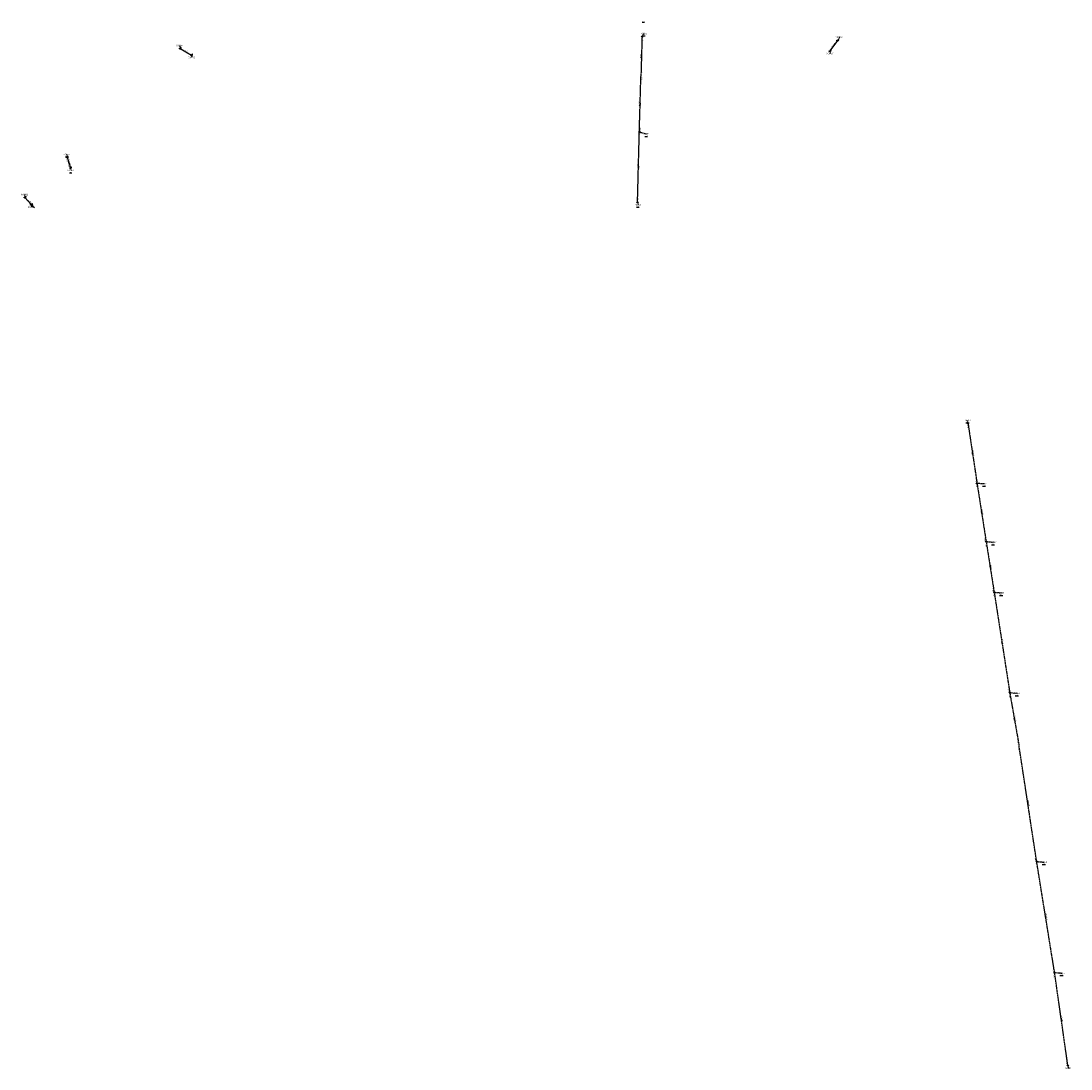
# Model space of a CAD drawing. Extents: x 188323 to 208361, y 565368 to 574910.
# Tile 5 of 256: x 195373 to 196358, y 569859 to 570842. Entities that reach past the tile are written whole.
import ezdxf

# ---------------------------------------------------------------- set-up
doc = ezdxf.new("R2010")
doc.units = 0
doc.linetypes.add('DASHDOT', pattern=[1, 0.5, -0.25, 0, -0.25])
doc.linetypes.add('DASHED', pattern=[0.75, 0.5, -0.25])
doc.layers.get('0').update_dxf_attribs({"linetype": 'CONTINUOUS'})
for name, color, linetype in [('RIO-AFM', 7, 'CONTINUOUS'), ('RIO-BOK', 7, 'CONTINUOUS'), ('RIO-DET', 7, 'CONTINUOUS'), ('RIO-KNP', 7, 'CONTINUOUS'), ('RIO-KNR', 7, 'CONTINUOUS'), ('RIO-LAG', 7, 'CONTINUOUS'), ('RIO-LAG_2B', 7, 'DASHED'), ('RIO-LEN', 7, 'CONTINUOUS'), ('RIO-MVD', 1, 'CONTINUOUS'), ('RIO-VRB', 6, 'DASHDOT'), ('RIO-VRH', 7, 'CONTINUOUS')]:
    doc.layers.add(name, color=color, linetype=linetype)
doc.styles.add('RIO-TXT', font='isocp.shx')

# ---------------------------------------------------------------- blocks, each defined once
blk = doc.blocks.new('L_VHR')
blk.add_lwpolyline([(-0.5, 0), (0.5, 0), (-0.5, 0.15), (-0.5, -0.15), (0.5, 0)])
blk = doc.blocks.new('K_FIC')
blk.add_circle((0, 0), 0.0625)
at = {"style": 'RIO-TXT', "flags": 1}
blk.add_attdef('KNOOPNAAM', (2, 2), '', height=1, dxfattribs=at)
blk = doc.blocks.new('K_IPD')
blk.add_lwpolyline([(-0.496027, 0.307994), (0.503973, 0.307994), (0.003973, -0.558031)], close=True)
blk.add_solid([(-0.496027, 0.307994), (0.503973, 0.307994), (0.003973, -0.558031)])
at = {"style": 'RIO-TXT', "flags": 1}
blk.add_attdef('KNOOPNAAM', (2, 2), '', height=1, dxfattribs=at)
blk = doc.blocks.new('K_UTB')
blk.add_lwpolyline([(0.5, 0.15), (0.5, -0.3), (-0.5, -0.3), (-0.5, 0.15), (-0.45, 0.15), (-0.45, -0.25), (0, -0.25), (0.45, -0.25), (0.45, 0.15)], close=True)
blk.add_lwpolyline([(0.85, 0.6), (0.55, 0.65), (0.614828, 0.459583), (0.850842, 0.598937)])
blk.add_arc((0.85, -0.25), 0.85, 90, 180)
at = {"style": 'RIO-TXT', "flags": 1}
blk.add_attdef('KNOOPNAAM', (2, 2), '', height=1, dxfattribs=at)
blk = doc.blocks.new('1274_90______900145____900146_')
at = {"layer": 'RIO-LAG'}
blk.add_line((0, 0), (6.451, -7.405), dxfattribs=at)
at = {"layer": 'RIO-AFM', "style": 'RIO-TXT'}
blk.add_text('r 300', height=0.9, rotation=311.0349, dxfattribs=at).set_placement((2.8931, -2.5592))
at = {"layer": 'RIO-LEN', "style": 'RIO-TXT'}
blk.add_text('9m', height=0.9, rotation=311.0349, dxfattribs=at).set_placement((1.8288, -1.3378))

msp = doc.modelspace()

# ---------------------------------------------------------------- linework, layer by layer
at = {"layer": 'RIO-LAG'}
for p, q in [((196139.216, 570823.808), (196132, 570814.016)), ((195522.592, 570816.384), (195533.248, 570810.112)), ((195416.528, 570714.24), (195419.712, 570704.32)), ((195377.04, 570676.608), (195382.944, 570669.824))]:
    msp.add_line(p, q, dxfattribs=at)
at = {"layer": 'RIO-LAG_2B'}
for p, q in [((195955.776, 570827.456), (195954.72, 570790.4)), ((195953.248, 570737.92), (195954.72, 570790.4)), ((195951.552, 570672.064), (195953.248, 570737.92)), ((196261.488, 570464.704), (196269.936, 570408.576)), ((196269.936, 570408.576), (196278.528, 570353.664)), ((196278.528, 570353.664), (196286.064, 570306.112)), ((196286.064, 570306.112), (196300.656, 570211.968)), ((196300.656, 570211.968), (196309.344, 570162.496)), ((196325.904, 570053.504), (196309.344, 570162.496)), ((196342.72, 569949.44), (196325.904, 570053.504)), ((196355.184, 569862.016), (196342.72, 569949.44))]:
    msp.add_line(p, q, dxfattribs=at)
at = {"layer": 'RIO-VRB'}
for p, q in [((195955.77, 570827.43), (195957.7464, 570830.4858)), ((196139.21, 570823.79), (196141.1864, 570826.8458)), ((195522.6, 570816.4), (195522.5997, 570819.175)), ((196132, 570814), (196132.5335, 570811.6716)), ((195533.25, 570810.13), (195533.7835, 570807.8016)), ((195953.25, 570737.91), (195959.8982, 570736.19)), ((195416.53, 570714.27), (195416.5297, 570717.045)), ((195419.71, 570704.33), (195420.2435, 570702.0016)), ((195377.04, 570676.59), (195377.0397, 570679.365)), ((195382.94, 570669.81), (195383.4735, 570667.4816)), ((195951.56, 570672.04), (195952.0935, 570669.7116)), ((196261.49, 570464.73), (196261.4897, 570467.505)), ((196269.94, 570408.59), (196276.9075, 570408.0613)), ((196278.53, 570353.67), (196285.4975, 570353.1413)), ((196286.06, 570306.09), (196293.0275, 570305.5613)), ((196300.65, 570211.94), (196307.6175, 570211.4113)), ((196325.91, 570053.53), (196332.8775, 570053.0013)), ((196342.72, 569949.47), (196349.6875, 569948.9413)), ((196355.18, 569862.04), (196355.7135, 569859.7116))]:
    msp.add_line(p, q, dxfattribs=at)

# ---------------------------------------------------------------- block references
at = {"layer": 'RIO-DET'}
msp.add_blockref('1274_90______900145____900146_', (195379.536, 570674.112), dxfattribs=at)
at = {"layer": 'RIO-KNP', "xscale": 1.25, "yscale": 1.25, "zscale": 1.25}
for name, p in [('K_IPD', (195955.776, 570827.456)), ('K_UTB', (196139.216, 570823.808)), ('K_UTB', (195522.592, 570816.384)), ('K_UTB', (196132, 570814.016)), ('K_UTB', (195533.248, 570810.112)), ('K_FIC', (195954.72, 570790.4)), ('K_IPD', (195953.248, 570737.92)), ('K_UTB', (195416.528, 570714.24)), ('K_UTB', (195419.712, 570704.32)), ('K_UTB', (195377.04, 570676.608)), ('K_UTB', (195382.944, 570669.824)), ('K_IPD', (195951.552, 570672.064)), ('K_IPD', (196261.488, 570464.704)), ('K_IPD', (196269.936, 570408.576)), ('K_IPD', (196278.528, 570353.664)), ('K_IPD', (196286.064, 570306.112)), ('K_IPD', (196300.656, 570211.968)), ('K_FIC', (196309.344, 570162.496)), ('K_IPD', (196325.904, 570053.504)), ('K_IPD', (196342.72, 569949.44)), ('K_IPD', (196355.184, 569862.016))]:
    msp.add_blockref(name, p, dxfattribs=at)
at = {"layer": 'RIO-VRH', "xscale": 2, "yscale": 2, "zscale": 2}
for p, rotation in [((195955.245, 570808.92), 268.3665), ((195953.985, 570764.16), 88.3872), ((195418.12, 570709.3), 467.7478), ((195952.405, 570704.975), 88.5214), ((196265.715, 570436.66), 278.5679), ((196274.235, 570381.13), 278.8978), ((196282.295, 570329.88), 279.0012), ((196293.355, 570259.015), 278.817), ((196304.995, 570187.205), 279.9711), ((196317.625, 570108), 98.6567), ((196334.315, 570001.5), 99.1845), ((196348.95, 569905.755), 98.1191)]:
    msp.add_blockref('L_VHR', p, dxfattribs=dict(at, rotation=rotation))

# ---------------------------------------------------------------- texts
at = {"layer": 'RIO-AFM', "style": 'RIO-TXT'}
for s, rotation, p in [('r 500', 329.5164, (195527.4819, 570814.11)), ('r 500', 413.6242, (196134.7191, 570818.5409)), ('r 160', 448.3665, (195954.711, 570808.1241)), ('r 160', 88.3872, (195953.4625, 570763.3641)), ('r 315', 287.7478, (195418.352, 570710.225)), ('r 160', 88.5214, (195951.8844, 570704.1778)), ('r 160', 278.5679, (196266.1061, 570437.5384)), ('r 160', 278.8978, (196274.6206, 570382.0108)), ('r 160', 279.0012, (196282.6768, 570330.7608)), ('r 160', 278.817, (196293.7543, 570259.8972)), ('r 160', 279.9711, (196305.3624, 570188.0924)), ('r 160', 278.6567, (196318.0722, 570108.615)), ('r 160', 279.1845, (196334.7551, 570002.1183)), ('r 160', 278.1191, (196349.3578, 569906.6318))]:
    msp.add_text(s, height=0.9, rotation=rotation, dxfattribs=at).set_placement(p)
at = {"layer": 'RIO-BOK', "style": 'RIO-TXT'}
for s, rotation, p in [('-0.98', 448.3665, (195957.0323, 570823.2923)), ('-1.10', 448.3665, (195956.1583, 570791.7704)), ('-1.10', 88.3872, (195956.0047, 570786.2716)), ('-1.07', 88.5214, (195954.5444, 570733.7745)), ('-1.07', 88.3872, (195954.6886, 570739.27)), ('0.05', 287.7478, (195415.6242, 570712.5096)), ('0.10', 287.7478, (195417.2961, 570707.2951)), ('-0.99', 88.5214, (195952.9954, 570673.4034)), ('-1.69', 278.5679, (196260.3149, 570463.1367)), ('-1.93', 278.5679, (196267.9784, 570412.4406)), ('-1.93', 278.8978, (196268.7741, 570406.99)), ('-1.98', 278.8978, (196276.5455, 570357.5095)), ('-1.98', 279.0012, (196277.367, 570352.0679)), ('-2.05', 279.0012, (196284.064, 570309.9246)), ('-2.05', 278.817, (196284.8919, 570304.4916)), ('-2.18', 278.817, (196298.6957, 570215.7862)), ('-2.18', 279.9711, (196299.5143, 570210.3184)), ('-2.24', 279.9711, (196307.2806, 570166.2708)), ('-2.24', 278.6567, (196308.1674, 570160.8749)), ('-2.16', 278.6567, (196323.9759, 570057.3833)), ('-2.16', 279.1845, (196324.7522, 570051.9241)), ('-2.08', 279.1845, (196340.7475, 569953.3039)), ('-2.08', 278.1191, (196341.5325, 569947.8859)), ('-2.05', 278.1191, (196353.2684, 569865.9087))]:
    msp.add_text(s, height=0.9, rotation=rotation, dxfattribs=at).set_placement(p)
at = {"layer": 'RIO-KNR', "style": 'RIO-TXT'}
for s, p in [('76252', (195954.5589, 570829.7358)), ('900149', (196137.3614, 570826.0958)), ('900147', (195518.7747, 570818.425)), ('900150', (196128.7085, 570810.9216)), ('900148', (195529.9585, 570807.0516)), ('76251', (195956.7107, 570735.44)), ('901788', (195412.7047, 570716.295)), ('901789', (195416.4185, 570701.2516)), ('900145', (195373.2147, 570678.615)), ('900146', (195379.6485, 570666.7316)), ('76250', (195948.906, 570668.9616)), ('76264', (196258.3022, 570466.755)), ('76263', (196273.72, 570407.3113)), ('76262', (196282.31, 570352.3913)), ('76261', (196289.84, 570304.8113)), ('76260', (196304.43, 570210.6613)), ('76259', (196329.69, 570052.2513)), ('76258', (196346.5, 569948.1913)), ('76257', (196352.526, 569858.9616))]:
    msp.add_text(s, height=1.5, dxfattribs=at).set_placement(p)
at = {"layer": 'RIO-LEN', "style": 'RIO-TXT'}
for s, rotation, p in [('12m', 329.5164, (195525.6198, 570815.2047)), ('12m', 413.6242, (196133.4393, 570816.8008)), ('37m', 448.3665, (195954.6511, 570805.965)), ('53m', 88.3872, (195953.4021, 570761.2049)), ('10m', 287.7478, (195417.6925, 570712.2819)), ('66m', 88.5214, (195951.829, 570702.0185)), ('57m', 278.5679, (196265.7832, 570439.6742)), ('56m', 278.8978, (196274.2855, 570384.1446)), ('48m', 279.0012, (196282.3378, 570332.8941)), ('95m', 278.817, (196293.4222, 570262.0315)), ('50m', 279.9711, (196304.9874, 570190.2196)), ('110m', 278.6567, (196317.6645, 570111.284)), ('105m', 279.1845, (196334.3228, 570004.7835)), ('88m', 278.1191, (196349.0517, 569908.77))]:
    msp.add_text(s, height=0.9, rotation=rotation, dxfattribs=at).set_placement(p)
at = {"layer": 'RIO-MVD', "style": 'RIO-TXT'}
for s, p in [('%%U0.43', (195955.7976, 570841.1923)), ('%%U0.22', (195956.2164, 570828.3358)), ('%%U0.08', (195958.3682, 570734.04)), ('%%U1.43', (195414.9997, 570714.895)), ('%%U1.43', (195418.7135, 570699.8516)), ('%%U0.06', (195950.5635, 570667.5616)), ('%%U-0.56', (196259.5772, 570465.355)), ('%%U-0.61', (196274.995, 570405.9113)), ('%%U-0.61', (196283.585, 570350.9913)), ('%%U-0.60', (196291.115, 570303.4113)), ('%%U-0.86', (196305.705, 570209.2613)), ('%%U-0.99', (196330.965, 570050.8513)), ('%%U-0.83', (196347.775, 569946.7913))]:
    msp.add_text(s, height=0.9, dxfattribs=at).set_placement(p)

doc.saveas('drawing.dxf')
